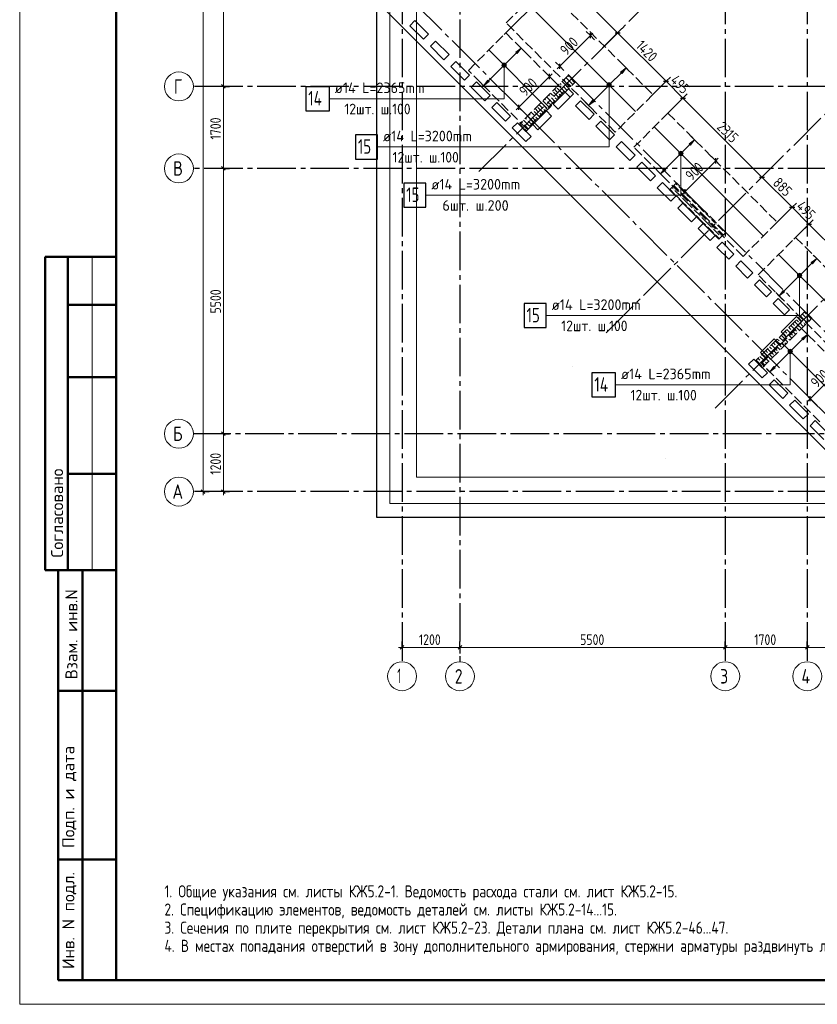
# Model space of a CAD drawing. Header units: millimetres. Extents: x 0 to 43617, y 0 to 59400.
# Tile 1 of 30: x 0 to 16532, y 0 to 20414. Entities that reach past the tile are written whole.
import ezdxf

# ---------------------------------------------------------------- set-up
doc = ezdxf.new("R2010")
doc.units = ezdxf.units.MM
doc.linetypes.add('______2', pattern=[270, 200, -70])
doc.linetypes.add('______5', pattern=[1100, 800, -100, 100, -100])
for name, color, linetype, lineweight in [('Standard', 7, 'Continuous', 25), ('ДОП Верх по Х', 7, 'Continuous', 25), ('ЖБ Пилон', 180, 'Continuous', 25), ('Оси', 40, '______5', 18), ('Позиционная метка номер позиции', 7, 'Continuous', 13), ('Примечания', 7, 'Continuous', 25)]:
    doc.layers.add(name, color=color, linetype=linetype, lineweight=lineweight)
doc.layers.add('ЖБ Перекрытие верхний уровень', color=7, linetype='Continuous', lineweight=25, true_color=0xe0e0ff)
doc.styles.add('GOST 2.304-81', font='txt')
doc.styles.add('ISOCPEUR', font='txt')

msp = doc.modelspace()

# ---------------------------------------------------------------- hatches: boundary and pattern name
at = {"layer": 'ДОП Верх по Х', "linetype": 'Continuous', "lineweight": 13, "transparency": 33554687}
for points in [[(10308, 19710), (10393, 19823), (10280, 19738)], [(10003, 19479), (10066, 19443), (10013, 19496)], [(10003, 19460), (10049, 19433), (10003, 19479)], [(10003, 19479), (10049, 19433), (10066, 19443)], [(10030, 19433), (10003, 19460), (10013, 19443)], [(10003, 19460), (10030, 19433), (10049, 19433)], [(10013, 19496), (10075, 19460), (10030, 19506)], [(10013, 19496), (10066, 19443), (10075, 19460)], [(10030, 19506), (10075, 19460), (10075, 19479)], [(10030, 19506), (10075, 19479), (10049, 19506)], [(10049, 19506), (10075, 19479), (10066, 19496)], [(12485, 19301), (12570, 19414), (12456, 19329)], [(12180, 19070), (12243, 19034), (12190, 19087)], [(12180, 19051), (12226, 19024), (12180, 19070)], [(12180, 19070), (12226, 19024), (12243, 19034)], [(12207, 19024), (12180, 19051), (12190, 19034)], [(12180, 19051), (12207, 19024), (12226, 19024)], [(12190, 19087), (12252, 19051), (12207, 19097)], [(12190, 19087), (12243, 19034), (12252, 19051)], [(12207, 19097), (12252, 19051), (12252, 19070)], [(12207, 19097), (12252, 19070), (12226, 19097)], [(12226, 19097), (12252, 19070), (12243, 19087)], [(13903, 17812), (13988, 17925), (13875, 17840)], [(13669, 17652), (13732, 17615), (13679, 17668)], [(13669, 17632), (13715, 17606), (13669, 17652)], [(13669, 17652), (13715, 17606), (13732, 17615)], [(13696, 17606), (13669, 17632), (13679, 17615)], [(13669, 17632), (13696, 17606), (13715, 17606)], [(13679, 17668), (13741, 17632), (13696, 17678)], [(13679, 17668), (13732, 17615), (13741, 17632)], [(13696, 17678), (13741, 17632), (13741, 17652)], [(13696, 17678), (13741, 17652), (13715, 17678)], [(13715, 17678), (13741, 17652), (13732, 17668)], [(16435, 15351), (16520, 15464), (16406, 15379)], [(16130, 15120), (16193, 15084), (16140, 15137)], [(16130, 15101), (16176, 15074), (16130, 15120)], [(16130, 15120), (16176, 15074), (16193, 15084)], [(16140, 15137), (16202, 15101), (16156, 15147)], [(16140, 15137), (16193, 15084), (16202, 15101)], [(16156, 15147), (16202, 15101), (16202, 15120)], [(16156, 15147), (16202, 15120), (16176, 15147)], [(16176, 15147), (16202, 15120), (16193, 15137)], [(16156, 15074), (16130, 15101), (16140, 15084)], [(16130, 15101), (16156, 15074), (16176, 15074)], [(16241, 13777), (16326, 13890), (16212, 13806)], [(15936, 13546), (15998, 13510), (15945, 13563)], [(15936, 13527), (15982, 13501), (15936, 13546)], [(15936, 13546), (15982, 13501), (15998, 13510)], [(15962, 13501), (15936, 13527), (15945, 13510)], [(15936, 13527), (15962, 13501), (15982, 13501)], [(15945, 13563), (16008, 13527), (15962, 13573)], [(15945, 13563), (15998, 13510), (16008, 13527)], [(15962, 13573), (16008, 13527), (16008, 13546)], [(15962, 13573), (16008, 13546), (15982, 13573)], [(15982, 13573), (16008, 13546), (15998, 13563)]]:
    msp.add_hatch(color=7, dxfattribs=at).paths.add_polyline_path(points)
for points in [[(9728, 19130), (9615, 19045), (9700, 19158)], [(11905, 18721), (11792, 18636), (11877, 18749)], [(13394, 17303), (13281, 17218), (13366, 17331)], [(15855, 14771), (15742, 14686), (15827, 14799)], [(15661, 13197), (15548, 13113), (15633, 13226)]]:
    msp.add_hatch(color=7, dxfattribs=at).paths.add_polyline_path(points, flags=16)
at = {"layer": 'ЖБ Пилон', "linetype": 'Continuous', "lineweight": 18, "transparency": 33554687}
for points in [[(11394, 19213), (11401, 19220), (11407, 19213), (11401, 19207)], [(11126, 19015), (11127, 19013), (11121, 19007), (11119, 19009)], [(11234, 19053), (11241, 19060), (11247, 19053), (11241, 19047)], [(11314, 19133), (11321, 19140), (11327, 19133), (11321, 19127)], [(10994, 18813), (11001, 18820), (11007, 18813), (11001, 18807)], [(11046, 18935), (11047, 18933), (11041, 18927), (11039, 18929)], [(11074, 18813), (11081, 18820), (11087, 18813), (11081, 18807)], [(11154, 18893), (11161, 18900), (11167, 18893), (11161, 18887)], [(11234, 18973), (11241, 18980), (11247, 18973), (11241, 18967)], [(10726, 18615), (10727, 18613), (10721, 18607), (10719, 18609)], [(10834, 18653), (10841, 18660), (10847, 18653), (10841, 18647)], [(10834, 18573), (10841, 18580), (10847, 18573), (10841, 18567)], [(10914, 18733), (10921, 18740), (10927, 18733), (10921, 18727)], [(10594, 18413), (10601, 18420), (10607, 18413), (10601, 18407)], [(10646, 18535), (10647, 18533), (10641, 18527), (10639, 18529)], [(10674, 18413), (10681, 18420), (10687, 18413), (10681, 18407)], [(10754, 18493), (10761, 18500), (10767, 18493), (10761, 18487)], [(10434, 18253), (10441, 18260), (10447, 18253), (10441, 18247)], [(10434, 18173), (10441, 18180), (10447, 18173), (10441, 18167)], [(10514, 18333), (10521, 18340), (10527, 18333), (10521, 18327)], [(13634, 16973), (13641, 16980), (13647, 16973), (13641, 16967)], [(13554, 16893), (13561, 16900), (13567, 16893), (13561, 16887)], [(13594, 16773), (13601, 16780), (13607, 16773), (13601, 16767)], [(13674, 16853), (13681, 16860), (13687, 16853), (13681, 16847)], [(13714, 16733), (13721, 16740), (13727, 16733), (13721, 16727)], [(13794, 16813), (13801, 16820), (13807, 16813), (13801, 16807)], [(13834, 16533), (13841, 16540), (13847, 16533), (13841, 16527)], [(13914, 16693), (13921, 16700), (13927, 16693), (13921, 16687)], [(13914, 16613), (13921, 16620), (13927, 16613), (13921, 16607)], [(14034, 16573), (14041, 16580), (14047, 16573), (14041, 16567)], [(13954, 16493), (13961, 16500), (13967, 16493), (13961, 16487)], [(13994, 16373), (14001, 16380), (14007, 16373), (14001, 16367)], [(14074, 16453), (14081, 16460), (14087, 16453), (14081, 16447)], [(14114, 16333), (14121, 16340), (14127, 16333), (14121, 16327)], [(14194, 16413), (14201, 16420), (14207, 16413), (14201, 16407)], [(14234, 16133), (14241, 16140), (14247, 16133), (14241, 16127)], [(14314, 16293), (14321, 16300), (14327, 16293), (14321, 16287)], [(14314, 16213), (14321, 16220), (14327, 16213), (14321, 16207)], [(14434, 16173), (14441, 16180), (14447, 16173), (14441, 16167)], [(14354, 16093), (14361, 16100), (14367, 16093), (14361, 16087)], [(14394, 15973), (14401, 15980), (14407, 15973), (14401, 15967)], [(14474, 16053), (14481, 16060), (14487, 16053), (14481, 16047)], [(14514, 15933), (14521, 15940), (14527, 15933), (14521, 15927)], [(14594, 16013), (14601, 16020), (14607, 16013), (14601, 16007)], [(16314, 14293), (16321, 14300), (16327, 14293), (16321, 14287)], [(16154, 14133), (16161, 14140), (16167, 14133), (16161, 14127)], [(16234, 14133), (16241, 14140), (16247, 14133), (16241, 14127)], [(16314, 14213), (16321, 14220), (16327, 14213), (16321, 14207)], [(15914, 13893), (15921, 13900), (15927, 13893), (15921, 13887)], [(15994, 13973), (16001, 13980), (16007, 13973), (16001, 13967)], [(16074, 14053), (16081, 14060), (16087, 14053), (16081, 14047)], [(16114, 13933), (16121, 13940), (16127, 13933), (16121, 13927)], [(16194, 14013), (16201, 14020), (16207, 14013), (16201, 14007)], [(15754, 13733), (15761, 13740), (15767, 13733), (15761, 13727)], [(15834, 13733), (15841, 13740), (15847, 13733), (15841, 13727)], [(15914, 13813), (15921, 13820), (15927, 13813), (15921, 13807)], [(16034, 13853), (16041, 13860), (16047, 13853), (16041, 13847)], [(15514, 13493), (15521, 13500), (15527, 13493), (15521, 13487)], [(15594, 13573), (15601, 13580), (15607, 13573), (15601, 13567)], [(15674, 13653), (15681, 13660), (15687, 13653), (15681, 13647)], [(15714, 13533), (15721, 13540), (15727, 13533), (15721, 13527)], [(15794, 13613), (15801, 13620), (15807, 13613), (15801, 13607)], [(15354, 13333), (15361, 13340), (15367, 13333), (15361, 13327)], [(15434, 13333), (15441, 13340), (15447, 13333), (15441, 13327)], [(15514, 13413), (15521, 13420), (15527, 13413), (15521, 13407)], [(15634, 13453), (15641, 13460), (15647, 13453), (15641, 13447)], [(15394, 13213), (15401, 13220), (15407, 13213), (15401, 13207)]]:
    msp.add_hatch(color=7, dxfattribs=at).paths.add_polyline_path(points, flags=16)
at = {"layer": 'Позиционная метка номер позиции', "linetype": 'Continuous', "lineweight": 13, "transparency": 33554687}
for points in [[(10078, 19492), (10001, 19492), (9994, 19469)], [(10078, 19492), (9994, 19469), (10084, 19469)], [(10084, 19469), (9994, 19469), (10001, 19447)], [(10062, 19508), (10017, 19508), (10001, 19492)], [(10062, 19508), (10001, 19492), (10078, 19492)], [(10084, 19469), (10001, 19447), (10078, 19447)], [(10078, 19447), (10001, 19447), (10017, 19431)], [(10017, 19508), (10062, 19508), (10039, 19514)], [(10078, 19447), (10017, 19431), (10062, 19431)], [(10062, 19431), (10017, 19431), (10039, 19424)], [(12255, 19083), (12177, 19083), (12171, 19060)], [(12255, 19083), (12171, 19060), (12261, 19060)], [(12261, 19060), (12171, 19060), (12177, 19038)], [(12239, 19099), (12194, 19099), (12177, 19083)], [(12239, 19099), (12177, 19083), (12255, 19083)], [(12261, 19060), (12177, 19038), (12255, 19038)], [(12255, 19038), (12177, 19038), (12194, 19022)], [(12194, 19099), (12239, 19099), (12216, 19105)], [(12255, 19038), (12194, 19022), (12239, 19022)], [(12239, 19022), (12194, 19022), (12216, 19015)], [(13744, 17664), (13667, 17664), (13660, 17642)], [(13744, 17664), (13660, 17642), (13750, 17642)], [(13750, 17642), (13660, 17642), (13667, 17619)], [(13728, 17681), (13683, 17681), (13667, 17664)], [(13728, 17681), (13667, 17664), (13744, 17664)], [(13750, 17642), (13667, 17619), (13744, 17619)], [(13744, 17619), (13667, 17619), (13683, 17603)], [(13683, 17681), (13728, 17681), (13705, 17687)], [(13744, 17619), (13683, 17603), (13728, 17603)], [(13728, 17603), (13683, 17603), (13705, 17597)], [(16205, 15133), (16127, 15133), (16121, 15111)], [(16205, 15133), (16121, 15111), (16211, 15111)], [(16211, 15111), (16121, 15111), (16127, 15088)], [(16189, 15149), (16144, 15149), (16127, 15133)], [(16189, 15149), (16127, 15133), (16205, 15133)], [(16211, 15111), (16127, 15088), (16205, 15088)], [(16144, 15149), (16189, 15149), (16166, 15156)], [(16205, 15088), (16127, 15088), (16144, 15072)], [(16205, 15088), (16144, 15072), (16189, 15072)], [(16189, 15072), (16144, 15072), (16166, 15066)], [(16011, 13559), (15933, 13559), (15927, 13537)], [(16011, 13559), (15927, 13537), (16017, 13537)], [(16017, 13537), (15927, 13537), (15933, 13514)], [(15994, 13576), (15949, 13576), (15933, 13559)], [(15994, 13576), (15933, 13559), (16011, 13559)], [(16017, 13537), (15933, 13514), (16011, 13514)], [(16011, 13514), (15933, 13514), (15949, 13498)], [(15949, 13576), (15994, 13576), (15972, 13582)], [(16011, 13514), (15949, 13498), (15994, 13498)], [(15994, 13498), (15949, 13498), (15972, 13492)]]:
    msp.add_hatch(color=7, dxfattribs=at).paths.add_polyline_path(points)

# ---------------------------------------------------------------- linework, layer by layer
at = {"layer": 'Standard', "color": 7, "linetype": 'Continuous', "lineweight": 13, "transparency": 33554687}
for p, q in [((4221, 19030), (4221, 24530)), ((11235, 21298), (12393, 20141)), ((11193, 19448), (11829, 20084)), ((11829, 20084), (11882, 20137)), ((12393, 20141), (13398, 19136)), ((11193, 19448), (11140, 19394)), ((10344, 18599), (10981, 19235)), ((10981, 19235), (11034, 19288)), ((4221, 17330), (4221, 19030)), ((13398, 19136), (13747, 18787)), ((13747, 18787), (15384, 17150)), ((10344, 18599), (10291, 18546)), ((13790, 16850), (14426, 17486)), ((14426, 17486), (14480, 17540)), ((15384, 17150), (16010, 16524)), ((13790, 16850), (13737, 16797)), ((16010, 16524), (16358, 16175)), ((16358, 16175), (17293, 15241)), ((1500, 15500), (1500, 9000)), ((16387, 12556), (17024, 13192)), ((16387, 12556), (16334, 12503)), ((3802, 10630), (3802, 10555)), ((4221, 10630), (4221, 10555)), ((7924, 7400), (7849, 7400)), ((7924, 7400), (9124, 7400)), ((9124, 7400), (14624, 7400)), ((14624, 7400), (16324, 7400)), ((16324, 7400), (21824, 7400))]:
    msp.add_line(p, q, dxfattribs=at)
at = {"layer": 'Standard', "color": 251, "linetype": 'Continuous', "lineweight": -3, "true_color": 0x656565, "transparency": 33554687}
for p, q in [((11235, 21298), (10041, 20104)), ((12393, 20141), (12481, 20229)), ((11829, 20084), (11741, 20172)), ((11829, 20084), (11917, 19996)), ((11829, 20084), (11829, 20084)), ((12393, 20141), (12082, 19831)), ((12393, 20141), (12304, 20052)), ((11193, 19448), (11104, 19536)), ((11193, 19448), (11281, 19359)), ((11193, 19448), (11193, 19448)), ((10981, 19235), (10892, 19324)), ((10981, 19235), (11069, 19147)), ((10981, 19235), (11417, 18799)), ((13398, 19136), (13486, 19224)), ((4221, 19030), (4096, 19030)), ((4221, 19030), (4346, 19030)), ((13398, 19136), (13088, 18825)), ((13398, 19136), (13310, 19047)), ((13747, 18787), (13437, 18476)), ((13747, 18787), (13658, 18698)), ((13747, 18787), (13835, 18875)), ((10344, 18599), (10256, 18687)), ((10344, 18599), (10433, 18511)), ((10344, 18599), (10780, 18163)), ((14426, 17486), (14338, 17575)), ((14426, 17486), (14515, 17398)), ((14426, 17486), (14426, 17486)), ((4221, 17330), (4096, 17330)), ((4221, 17330), (4346, 17330)), ((4221, 17330), (4221, 17330)), ((15384, 17150), (15295, 17061)), ((15384, 17150), (15472, 17238)), ((15384, 17150), (15392, 17158)), ((13790, 16850), (13702, 16938)), ((13790, 16850), (13878, 16762)), ((13790, 16850), (13790, 16850)), ((16010, 16524), (16098, 16612)), ((16010, 16524), (15699, 16214)), ((16010, 16524), (15921, 16436)), ((16358, 16175), (16048, 15865)), ((16358, 16175), (16270, 16087)), ((16358, 16175), (16447, 16264)), ((16387, 12556), (16299, 12644)), ((16387, 12556), (16476, 12467)), ((16387, 12556), (16726, 12217)), ((4221, 11830), (4096, 11830)), ((4221, 11830), (4346, 11830)), ((4221, 11830), (4221, 11830)), ((3802, 10630), (3677, 10630)), ((3802, 10630), (3700, 10630)), ((3802, 10630), (3927, 10630)), ((4221, 10630), (4096, 10630)), ((4221, 10630), (4346, 10630)), ((4221, 10630), (4221, 10630)), ((7924, 7400), (7924, 7525)), ((7924, 7400), (7924, 7275)), ((7924, 7400), (7924, 7400)), ((9124, 7400), (9124, 7525)), ((9124, 7400), (9124, 7275)), ((9124, 7400), (9124, 7400)), ((14624, 7400), (14624, 7525)), ((14624, 7400), (14624, 7275)), ((14624, 7400), (14624, 7400)), ((16324, 7400), (16324, 7525)), ((16324, 7400), (16324, 7275)), ((16324, 7400), (16324, 7400))]:
    msp.add_line(p, q, dxfattribs=at)
at = {"layer": 'Standard', "color": 7, "linetype": 'Continuous', "lineweight": 25, "transparency": 33554687}
for p, q in [((11829, 20031), (11829, 20137)), ((12340, 20141), (12446, 20141)), ((11193, 19394), (11193, 19501)), ((10981, 19182), (10981, 19288)), ((4258, 18993), (4183, 19068)), ((13345, 19136), (13451, 19136)), ((13694, 18787), (13800, 18787)), ((10344, 18546), (10344, 18652)), ((4258, 17293), (4183, 17368)), ((14426, 17433), (14426, 17540)), ((15331, 17150), (15437, 17150)), ((13790, 16797), (13790, 16903)), ((15957, 16524), (16063, 16524)), ((16305, 16175), (16411, 16175)), ((16387, 12503), (16387, 12609)), ((4258, 11793), (4183, 11868)), ((3839, 10593), (3764, 10668)), ((4258, 10593), (4183, 10668)), ((7886, 7363), (7961, 7438)), ((9086, 7363), (9161, 7438)), ((14586, 7363), (14661, 7438)), ((16286, 7363), (16361, 7438))]:
    msp.add_line(p, q, dxfattribs=at)
at = {"layer": 'Standard', "color": 7, "linetype": 'Continuous', "lineweight": 50, "transparency": 33554687}
for p, q in [((2000, 15500), (527, 15500)), ((527, 15500), (527, 9000)), ((527, 15500), (527, 9000)), ((1000, 15500), (1000, 9000)), ((2000, 14500), (1000, 14500)), ((2000, 13000), (1000, 13000)), ((2000, 11000), (1000, 11000)), ((0, 9000), (6, 9000)), ((527, 9000), (2000, 9000)), ((800, 500), (800, 9000)), ((800, 500), (800, 9000)), ((1300, 500), (1300, 9000)), ((800, 6500), (2000, 6500)), ((800, 3000), (2000, 3000)), ((2000, 500), (800, 500))]:
    msp.add_line(p, q, dxfattribs=at)
at = {"layer": 'Standard', "color": 7, "linetype": 'Continuous', "lineweight": 13, "transparency": 33554687}
msp.add_lwpolyline([(0, 0), (42000, 0), (42000, 59400), (0, 59400), (0, 0)], close=True, dxfattribs=at)
for points in [[(42000, 59400), (0, 59400), (0, 0), (42000, 0), (42000, 59400)], [(42000, 59400), (0, 59400), (0, 0), (42000, 0), (42000, 59400)], [(7674, 10380), (33074, 10380), (33074, 57220), (7674, 57220), (7674, 10380)], [(3802, 10630), (3802, 33448), (3802, 33448), (3802, 57120)], [(4221, 11830), (4221, 13840), (4221, 13840), (4221, 17330)], [(4221, 10630), (4221, 10920), (4221, 10920), (4221, 11830)]]:
    msp.add_lwpolyline(points, dxfattribs=at)
at = {"layer": 'Standard', "color": 7, "linetype": 'Continuous', "lineweight": 50, "transparency": 33554687}
msp.add_lwpolyline([(2000, 58900), (41500, 58900), (41500, 500), (2000, 500), (2000, 58900)], close=True, dxfattribs=at)
at = {"layer": 'Standard', "color": 7, "linetype": 'Continuous', "lineweight": 25, "transparency": 33554687}
msp.add_lwpolyline([(7394, 10100), (33074, 10100), (33074, 57220), (7394, 57220), (7394, 10100)], dxfattribs=at)
at = {"layer": 'Standard', "color": 254, "linetype": 'Continuous', "lineweight": 13, "true_color": 0xc4c4ff, "transparency": 33554687}
msp.add_lwpolyline([(8224, 10930), (33143, 10930), (33143, 57289), (8224, 57289), (8224, 10930)], dxfattribs=at)
at = {"layer": 'Standard', "color": 251, "linetype": 'Continuous', "lineweight": -3, "true_color": 0x656565, "transparency": 33554687}
msp.add_lwpolyline([(4221, 19030), (4204, 19030), (4204, 19030), (4204, 19030), (4204, 19030), (4204, 19030), (4204, 19030), (4204, 19030), (4204, 19030), (4204, 19030), (4204, 19030), (4204, 19030), (4204, 19030), (4204, 19030), (4204, 19030), (4204, 19030), (4204, 19030), (4204, 19030), (4204, 19030), (4204, 19030), (4204, 19030), (4204, 19030), (4204, 19030), (3700, 19030)], dxfattribs=at)
at = {"layer": 'ДОП Верх по Х', "color": 7, "linetype": 'Continuous', "lineweight": 18, "transparency": 33554687}
for p, q in [((10512, 20765), (12765, 18512)), ((9728, 19781), (10928, 18580)), ((15411, 15936), (13159, 18189)), ((17988, 13289), (15735, 15542)), ((17004, 12505), (15803, 13706))]:
    msp.add_line(p, q, dxfattribs=at)
at = {"layer": 'ДОП Верх по Х', "color": 251, "linetype": 'Continuous', "lineweight": 13, "true_color": 0x494949, "transparency": 33554687}
for p, q in [((10393, 19823), (10280, 19738)), ((10308, 19710), (10393, 19823)), ((10393, 19823), (10322, 19894)), ((10393, 19823), (10464, 19752)), ((10393, 19823), (10393, 19823)), ((10061, 19491), (10294, 19724)), ((10280, 19738), (10308, 19710)), ((9714, 19144), (10018, 19448)), ((10013, 19496), (10013, 19496)), ((10066, 19443), (10066, 19443)), ((12570, 19414), (12456, 19329)), ((12485, 19301), (12570, 19414)), ((12570, 19414), (12499, 19485)), ((12570, 19414), (12640, 19343)), ((12570, 19414), (12570, 19414)), ((12237, 19082), (12471, 19315)), ((12456, 19329), (12485, 19301)), ((9615, 19045), (9544, 19116)), ((9615, 19045), (9700, 19158)), ((9728, 19130), (9615, 19045)), ((9615, 19045), (9686, 18974)), ((9615, 19045), (9615, 19045)), ((9700, 19158), (9728, 19130)), ((11891, 18735), (12195, 19039)), ((12190, 19087), (12190, 19087)), ((12243, 19034), (12243, 19034)), ((11792, 18636), (11721, 18707)), ((11792, 18636), (11877, 18749)), ((11905, 18721), (11792, 18636)), ((11792, 18636), (11863, 18566)), ((11792, 18636), (11792, 18636)), ((11877, 18749), (11905, 18721)), ((13988, 17925), (13917, 17996)), ((13727, 17663), (13889, 17826)), ((13988, 17925), (13875, 17840)), ((13875, 17840), (13903, 17812)), ((13903, 17812), (13988, 17925)), ((13988, 17925), (14059, 17854)), ((13988, 17925), (13988, 17925)), ((13380, 17317), (13684, 17621)), ((13679, 17668), (13679, 17668)), ((13732, 17615), (13732, 17615)), ((13281, 17218), (13210, 17288)), ((13281, 17218), (13366, 17331)), ((13394, 17303), (13281, 17218)), ((13281, 17218), (13352, 17147)), ((13281, 17218), (13281, 17218)), ((13366, 17331), (13394, 17303)), ((16520, 15464), (16449, 15535)), ((16187, 15132), (16421, 15365)), ((16520, 15464), (16406, 15379)), ((16406, 15379), (16435, 15351)), ((16435, 15351), (16520, 15464)), ((16520, 15464), (16590, 15393)), ((16520, 15464), (16520, 15464)), ((16140, 15137), (16140, 15137)), ((15841, 14785), (16145, 15089)), ((16193, 15084), (16193, 15084)), ((15742, 14686), (15671, 14757)), ((15742, 14686), (15827, 14799)), ((15855, 14771), (15742, 14686)), ((15827, 14799), (15855, 14771)), ((15742, 14686), (15812, 14616)), ((15742, 14686), (15742, 14686)), ((16326, 13890), (16212, 13806)), ((16241, 13777), (16326, 13890)), ((16326, 13890), (16255, 13961)), ((16326, 13890), (16396, 13820)), ((16326, 13890), (16326, 13890)), ((15993, 13558), (16227, 13791)), ((16212, 13806), (16241, 13777)), ((15647, 13212), (15951, 13516)), ((15945, 13563), (15945, 13563)), ((15998, 13510), (15998, 13510)), ((15548, 13113), (15477, 13183)), ((15548, 13113), (15633, 13226)), ((15661, 13197), (15548, 13113)), ((15548, 13113), (15618, 13042)), ((15548, 13113), (15548, 13113)), ((15633, 13226), (15661, 13197))]:
    msp.add_line(p, q, dxfattribs=at)
at = {"layer": 'ДОП Верх по Х', "color": 7, "linetype": 'Continuous', "lineweight": 13, "transparency": 33554687}
for p, q in [((6511, 18775), (8619, 18775)), ((7511, 17775), (9619, 17775)), ((8511, 16775), (10619, 16775)), ((11007, 14279), (13115, 14279)), ((12443, 12842), (14551, 12842))]:
    msp.add_line(p, q, dxfattribs=at)
at = {"layer": 'ДОП Верх по Х', "color": 7, "linetype": 'Continuous', "lineweight": 25, "transparency": 33554687}
for points in [[(5929, 18525), (6419, 18525), (6419, 19025), (5929, 19025), (5929, 18525)], [(6959, 17525), (7419, 17525), (7419, 18025), (6959, 18025), (6959, 17525)], [(7959, 16525), (8419, 16525), (8419, 17025), (7959, 17025), (7959, 16525)], [(10455, 14029), (10915, 14029), (10915, 14529), (10455, 14529), (10455, 14029)], [(11861, 12592), (12351, 12592), (12351, 13092), (11861, 13092), (11861, 12592)]]:
    msp.add_lwpolyline(points, dxfattribs=at)
at = {"layer": 'ДОП Верх по Х', "color": 251, "linetype": 'Continuous', "lineweight": 13, "true_color": 0x494949, "transparency": 33554687}
for centre in [(10039, 19469), (12216, 19060), (13705, 17642), (16166, 15111), (15972, 13537)]:
    msp.add_circle(centre, 37.5, dxfattribs=at)
at = {"layer": 'ЖБ Перекрытие верхний уровень', "color": 7, "linetype": 'Continuous', "lineweight": 18, "transparency": 33554687}
for p, q in [((7394, 20800), (10527, 17667)), ((8087, 20290), (8193, 20396)), ((8370, 20007), (8087, 20290)), ((8193, 20396), (8476, 20113)), ((8476, 20113), (8370, 20007)), ((8512, 19866), (8618, 19972)), ((8794, 19583), (8512, 19866)), ((8618, 19972), (8900, 19689)), ((8900, 19689), (8794, 19583)), ((8936, 19442), (9042, 19548)), ((9219, 19159), (8936, 19442)), ((9042, 19548), (9325, 19265)), ((9325, 19265), (9219, 19159)), ((9360, 19017), (9466, 19123)), ((9643, 18734), (9360, 19017)), ((9466, 19123), (9749, 18841)), ((9749, 18841), (9643, 18734)), ((11057, 18664), (11375, 18982)), ((11481, 18876), (11163, 18558)), ((11375, 18982), (11481, 18876)), ((9784, 18593), (9890, 18699)), ((10067, 18310), (9784, 18593)), ((9890, 18699), (10173, 18416)), ((11163, 18558), (11057, 18664)), ((11517, 18628), (11623, 18734)), ((11800, 18346), (11517, 18628)), ((11623, 18734), (11906, 18452)), ((10173, 18416), (10067, 18310)), ((10633, 18240), (10916, 18522)), ((11022, 18416), (10739, 18133)), ((10916, 18522), (11022, 18416)), ((11906, 18452), (11800, 18346)), ((10209, 18169), (10315, 18275)), ((10491, 17886), (10209, 18169)), ((10315, 18275), (10598, 17992)), ((10739, 18133), (10633, 18240)), ((11941, 18204), (12047, 18310)), ((12224, 17921), (11941, 18204)), ((12047, 18310), (12330, 18027)), ((10598, 17992), (10491, 17886)), ((12330, 18027), (12224, 17921)), ((12365, 17780), (12471, 17886)), ((12648, 17497), (12365, 17780)), ((12471, 17886), (12754, 17603)), ((10527, 17667), (15264, 12929)), ((12754, 17603), (12648, 17497)), ((12790, 17356), (12896, 17462)), ((13072, 17073), (12790, 17356)), ((12896, 17462), (13178, 17179)), ((13178, 17179), (13072, 17073)), ((13214, 16931), (13320, 17037)), ((13320, 17037), (13603, 16755)), ((13497, 16649), (13214, 16931)), ((13603, 16755), (13497, 16649)), ((13638, 16507), (13744, 16613)), ((13744, 16613), (14027, 16330)), ((13921, 16224), (13638, 16507)), ((14027, 16330), (13921, 16224)), ((14062, 16083), (14168, 16189)), ((14168, 16189), (14416, 15941)), ((14310, 15835), (14062, 16083)), ((14416, 15941), (14310, 15835)), ((14451, 15694), (14557, 15800)), ((14557, 15800), (14805, 15553)), ((14699, 15446), (14451, 15694)), ((14805, 15553), (14699, 15446)), ((14840, 15305), (14946, 15411)), ((14946, 15411), (15194, 15164)), ((15088, 15058), (14840, 15305)), ((15194, 15164), (15088, 15058)), ((15229, 14916), (15335, 15022)), ((15477, 14669), (15229, 14916)), ((15335, 15022), (15583, 14775)), ((15583, 14775), (15477, 14669)), ((15618, 14527), (15724, 14633)), ((15851, 14294), (15618, 14527)), ((15724, 14633), (15957, 14400)), ((15957, 14400), (15851, 14294)), ((15781, 13940), (16099, 14259)), ((16205, 14152), (15887, 13834)), ((16099, 14259), (16205, 14152)), ((15887, 13834), (15781, 13940)), ((15356, 13516), (15639, 13799)), ((15745, 13693), (15462, 13410)), ((15639, 13799), (15745, 13693)), ((15462, 13410), (15356, 13516)), ((15109, 13269), (15215, 13375)), ((15215, 13375), (15498, 13092)), ((15392, 12986), (15109, 13269)), ((15498, 13092), (15392, 12986)), ((15264, 12929), (18094, 10100)), ((15533, 12844), (15639, 12950)), ((15639, 12950), (15922, 12668)), ((15816, 12561), (15533, 12844)), ((15922, 12668), (15816, 12561)), ((15957, 12420), (16063, 12526)), ((16063, 12526), (16346, 12243)), ((16240, 12137), (15957, 12420)), ((16346, 12243), (16240, 12137)), ((16382, 11996), (16488, 12102)), ((16488, 12102), (16771, 11819)), ((16664, 11713), (16382, 11996))]:
    msp.add_line(p, q, dxfattribs=at)
at = {"layer": 'ЖБ Пилон', "color": 253, "linetype": '______2', "lineweight": 13, "true_color": 0xa0a0a0, "transparency": 33554687}
for p, q in [((11375, 19265), (10350, 18240)), ((11517, 19123), (11375, 19265)), ((10491, 18098), (11517, 19123)), ((10350, 18240), (10491, 18098)), ((13610, 17030), (13469, 16889)), ((14635, 16005), (13610, 17030)), ((13469, 16889), (14494, 15863)), ((14494, 15863), (14635, 16005)), ((16276, 14365), (15250, 13339)), ((16417, 14223), (16276, 14365)), ((15392, 13198), (16417, 14223)), ((15250, 13339), (15392, 13198))]:
    msp.add_line(p, q, dxfattribs=at)
at = {"layer": 'ЖБ Пилон', "color": 9, "linetype": 'Continuous', "lineweight": 18, "true_color": 0xc7c7c7, "transparency": 33554687}
for p, q in [((11421, 19113), (11322, 19212)), ((11362, 19252), (11381, 19233)), ((11421, 19193), (11501, 19113)), ((11141, 18993), (11261, 18873)), ((11181, 19033), (11162, 19052)), ((11221, 18993), (11181, 19033)), ((11202, 19092), (11221, 19073)), ((11341, 19033), (11242, 19132)), ((11261, 19033), (11341, 18953)), ((11282, 19172), (11301, 19153)), ((11341, 19113), (11421, 19033)), ((11341, 19033), (11384, 18990)), ((11421, 19113), (11464, 19070)), ((11421, 19033), (11424, 19030)), ((11021, 18713), (10922, 18812)), ((10962, 18852), (10981, 18833)), ((11021, 18873), (11002, 18892)), ((11061, 18833), (11021, 18873)), ((11021, 18793), (11101, 18713)), ((11061, 18913), (11181, 18793)), ((11082, 18972), (11141, 18913)), ((11101, 18793), (11144, 18750)), ((11181, 18873), (11224, 18830)), ((11261, 18953), (11304, 18910)), ((10741, 18593), (10861, 18473)), ((10781, 18633), (10762, 18652)), ((10821, 18593), (10781, 18633)), ((10802, 18692), (10821, 18673)), ((10941, 18633), (10842, 18732)), ((10861, 18633), (10941, 18553)), ((10882, 18772), (10901, 18753)), ((10941, 18713), (11021, 18633)), ((10941, 18633), (10984, 18590)), ((11021, 18713), (11064, 18670)), ((11021, 18633), (11024, 18630)), ((10621, 18313), (10522, 18412)), ((10562, 18452), (10581, 18433)), ((10621, 18473), (10602, 18492)), ((10661, 18433), (10621, 18473)), ((10621, 18393), (10701, 18313)), ((10661, 18513), (10781, 18393)), ((10682, 18572), (10741, 18513)), ((10701, 18393), (10744, 18350)), ((10781, 18473), (10824, 18430)), ((10861, 18553), (10904, 18510)), ((10381, 18233), (10362, 18252)), ((10421, 18193), (10381, 18233)), ((10402, 18292), (10421, 18273)), ((10541, 18233), (10442, 18332)), ((10461, 18233), (10541, 18153)), ((10482, 18372), (10501, 18353)), ((10541, 18313), (10621, 18233)), ((10541, 18233), (10584, 18190)), ((10621, 18313), (10664, 18270)), ((10621, 18233), (10624, 18230)), ((10461, 18153), (10504, 18110)), ((13557, 16977), (13661, 16873)), ((13621, 16993), (13597, 17017)), ((13661, 16953), (13781, 16833)), ((13477, 16897), (13581, 16793)), ((13517, 16937), (13541, 16913)), ((13581, 16873), (13701, 16753)), ((13741, 16633), (13621, 16753)), ((13821, 16713), (13701, 16833)), ((13821, 16793), (13901, 16713)), ((13741, 16713), (13821, 16633)), ((13741, 16633), (13821, 16553)), ((13821, 16713), (13901, 16633)), ((13821, 16633), (13941, 16513)), ((13981, 16633), (13941, 16673)), ((13941, 16593), (14061, 16473)), ((14021, 16593), (13981, 16633)), ((14061, 16553), (14181, 16433)), ((13861, 16513), (13981, 16393)), ((13981, 16473), (14101, 16353)), ((14141, 16233), (14021, 16353)), ((14221, 16313), (14101, 16433)), ((14221, 16393), (14301, 16313)), ((14141, 16313), (14221, 16233)), ((14141, 16233), (14221, 16153)), ((14221, 16313), (14301, 16233)), ((14221, 16233), (14341, 16113)), ((14381, 16233), (14341, 16273)), ((14341, 16193), (14461, 16073)), ((14421, 16193), (14381, 16233)), ((14461, 16153), (14581, 16033)), ((14261, 16113), (14381, 15993)), ((14381, 16073), (14501, 15953)), ((14502, 15872), (14421, 15953)), ((14582, 15952), (14501, 16033)), ((14621, 15993), (14622, 15992)), ((14541, 15913), (14542, 15912)), ((16223, 14312), (16301, 14233)), ((16263, 14352), (16301, 14313)), ((16023, 14112), (16061, 14073)), ((16063, 14152), (16181, 14033)), ((16103, 14192), (16141, 14153)), ((16143, 14232), (16221, 14153)), ((16221, 14073), (16181, 14113)), ((16183, 14272), (16221, 14233)), ((16221, 14233), (16324, 14130)), ((16261, 14113), (16284, 14090)), ((16381, 14233), (16341, 14273)), ((16341, 14193), (16364, 14170)), ((16404, 14210), (16381, 14233)), ((15823, 13912), (15901, 13833)), ((15863, 13952), (15901, 13913)), ((15903, 13992), (16021, 13873)), ((15943, 14032), (15981, 13993)), ((15983, 14072), (16101, 13953)), ((16084, 13890), (16021, 13953)), ((16164, 13970), (16101, 14033)), ((16244, 14050), (16221, 14073)), ((15623, 13712), (15661, 13673)), ((15663, 13752), (15781, 13633)), ((15703, 13792), (15741, 13753)), ((15743, 13832), (15821, 13753)), ((15821, 13673), (15781, 13713)), ((15783, 13872), (15821, 13833)), ((15821, 13833), (15924, 13730)), ((15861, 13713), (15884, 13690)), ((15981, 13833), (15941, 13873)), ((15941, 13793), (15964, 13770)), ((16004, 13810), (15981, 13833)), ((15423, 13512), (15501, 13433)), ((15463, 13552), (15501, 13513)), ((15503, 13592), (15621, 13473)), ((15543, 13632), (15581, 13593)), ((15583, 13672), (15701, 13553)), ((15684, 13490), (15621, 13553)), ((15764, 13570), (15701, 13633)), ((15844, 13650), (15821, 13673)), ((15263, 13352), (15381, 13233)), ((15303, 13392), (15341, 13353)), ((15343, 13432), (15421, 13353)), ((15421, 13273), (15381, 13313)), ((15383, 13472), (15421, 13433)), ((15421, 13433), (15524, 13330)), ((15444, 13250), (15421, 13273)), ((15461, 13313), (15484, 13290)), ((15581, 13433), (15541, 13473)), ((15541, 13393), (15564, 13370)), ((15604, 13410), (15581, 13433))]:
    msp.add_line(p, q, dxfattribs=at)
at = {"layer": 'Оси', "color": 8, "linetype": '______5', "lineweight": -3, "transparency": 33554687}
for p, q in [((9124, 57820), (9124, 7100)), ((7924, 57420), (7924, 7100)), ((14624, 57420), (14624, 7100)), ((16324, 57420), (16324, 7100)), ((9516, 17264), (28172, 35920)), ((12153, 13919), (31163, 32929)), ((14416, 12363), (33072, 31020)), ((17305, 11638), (7992, 20951)), ((18154, 12486), (11320, 19320)), ((33224, 19030), (3600, 19030)), ((33224, 17330), (3600, 17330)), ((9516, 17264), (9516, 17264)), ((9516, 17264), (9516, 17264)), ((11467, 13233), (11467, 13233)), ((11467, 13233), (11467, 13233)), ((34074, 11830), (3600, 11830)), ((13376, 11324), (13376, 11324)), ((13376, 11324), (13376, 11324)), ((33224, 10630), (3600, 10630))]:
    msp.add_line(p, q, dxfattribs=at)
at = {"layer": 'Оси', "color": 7, "linetype": 'Continuous', "lineweight": 13, "transparency": 33554687}
for centre in [(3300, 19030), (3300, 17330), (3300, 11830), (3300, 10630), (7924, 6800), (9124, 6800), (14624, 6800), (16324, 6800)]:
    msp.add_circle(centre, 300, dxfattribs=at)
at = {"layer": 'Позиционная метка номер позиции', "color": 7, "linetype": 'Continuous', "lineweight": 13, "transparency": 33554687}
for p, q in [((9994, 19469), (9994, 19469)), ((10039, 19514), (10039, 19514)), ((10039, 19424), (10039, 19424)), ((10084, 19469), (10084, 19469)), ((12171, 19060), (12171, 19060)), ((12216, 19105), (12216, 19105)), ((12216, 19015), (12216, 19015)), ((12261, 19060), (12261, 19060)), ((13660, 17642), (13660, 17642)), ((13705, 17687), (13705, 17687)), ((13705, 17597), (13705, 17597)), ((13750, 17642), (13750, 17642)), ((16121, 15111), (16121, 15111)), ((16166, 15156), (16166, 15156)), ((16211, 15111), (16211, 15111)), ((16166, 15066), (16166, 15066)), ((15927, 13537), (15927, 13537)), ((15972, 13582), (15972, 13582)), ((15972, 13492), (15972, 13492)), ((16017, 13537), (16017, 13537))]:
    msp.add_line(p, q, dxfattribs=at)
for points in [[(10039, 19469), (10039, 18775), (6419, 18775)], [(12216, 19060), (12216, 17775), (7419, 17775)], [(13705, 17642), (13705, 16775), (8419, 16775)], [(16166, 15111), (16166, 14279), (10915, 14279)], [(15972, 13537), (15972, 12842), (12351, 12842)]]:
    msp.add_lwpolyline(points, dxfattribs=at)
for centre in [(10039, 19469), (12216, 19060), (13705, 17642), (16166, 15111), (15972, 13537)]:
    msp.add_circle(centre, 45, dxfattribs=at)
at = {"layer": 'Примечания', "color": 7, "linetype": '______2', "lineweight": 18, "transparency": 33554687}
for p, q in [((10083, 20346), (10860, 21123)), ((10860, 21123), (13123, 18861)), ((12345, 18083), (10083, 20346)), ((9299, 19362), (10076, 20140)), ((10076, 20140), (11287, 18929)), ((10509, 18151), (9299, 19362)), ((11287, 18929), (10509, 18151)), ((13123, 18861), (12345, 18083)), ((12730, 17770), (13437, 18476)), ((13437, 18476), (15699, 16214)), ((14993, 15507), (12730, 17770)), ((15699, 16214), (14993, 15507)), ((15306, 15122), (16083, 15900)), ((16083, 15900), (18346, 13637)), ((17568, 12860), (15306, 15122)), ((15374, 13286), (16152, 14064)), ((16152, 14064), (17362, 12854)), ((16585, 12076), (15374, 13286))]:
    msp.add_line(p, q, dxfattribs=at)

# ---------------------------------------------------------------- texts
at = {"layer": 'Standard', "color": 7, "linetype": 'Continuous', "lineweight": 25, "transparency": 33554687, "char_height": 220, "attachment_point": 7, "style": 'GOST 2.304-81'}
for s, insert, width, rotation in [('900', (11332, 19657), 531.97, 45), ('1420', (12754, 19851), 625.74, 315), ('900', (10483, 18809), 531.96, 45), ('495', (13470, 19135), 516.39, 315), ('1700', (4170, 17930), 625.73, 90), ('2315', (14435, 18169), 594.6, 315), ('900', (13929, 17060), 531.97, 45), ('885', (15594, 17010), 516.39, 315), ('495', (16081, 16523), 516.39, 315), ('5500', (4171, 14322), 641.48, 90), ('900', (16526, 12766), 531.97, 45), ('1200', (4170, 10980), 625.74, 90)]:
    msp.add_mtext(s, dxfattribs=dict(at, insert=insert, width=width, rotation=rotation))
at = {"layer": 'Standard', "color": 7, "linetype": 'Continuous', "lineweight": 50, "transparency": 33554687, "char_height": 250, "attachment_point": 7, "rotation": 90, "style": 'ISOCPEUR'}
for s, insert, width in [('\\A1;{\\fISOCPEUR|i0|b0;\\H250.000000;\\W1.000000;\\C7;Согласовано}\\P', (900, 9261), 2071.88), ('\\A1;{\\fISOCPEUR|i0|b0;\\H250.000000;\\W1.000000;\\C7;Взам. инв.N}\\P', (1198, 6736), 1909.1), ('\\A1;{\\fISOCPEUR|i0|b0;\\H250.000000;\\W1.000000;\\C7;Подп. и дата}\\P', (1174, 3242), 2197.06), ('\\A1;{\\fISOCPEUR|i0|b0;\\H250.000000;\\W1.000000;\\C7;Инв. N подл.}\\P', (1174, 734), 2021.79)]:
    msp.add_mtext(s, dxfattribs=dict(at, insert=insert, width=width))
at = {"layer": 'Standard', "color": 7, "linetype": 'Continuous', "lineweight": 25, "transparency": 33554687, "char_height": 220, "attachment_point": 7, "style": 'GOST 2.304-81'}
for s, insert, width in [('1200', (8274, 7450), 625.74), ('5500', (11616, 7450), 641.48), ('1700', (15224, 7450), 625.74)]:
    msp.add_mtext(s, dxfattribs=dict(at, insert=insert, width=width))
at = {"layer": 'Standard', "color": 7, "linetype": 'Continuous', "lineweight": 13, "transparency": 33554687, "insert": (3000, 2467), "char_height": 250, "width": 20566.88, "attachment_point": 1, "line_spacing_factor": 0.903614}
msp.add_mtext('\\A1;{\\fGOST 2.304-81|i0|b0;\\H250.000000;\\W1.000000;\\C7;1. Общие указания см. листы КЖ5.2-1. Ведомость расхода стали см. лист КЖ5.2-15.}\\P{\\fGOST 2.304-81|i0|b0;\\H250.000000;\\W1.000000;\\C7;2. Спецификацию элементов, ведомость деталей см. листы КЖ5.2-14...15.}\\P{\\fGOST 2.304-81|i0|b0;\\H250.000000;\\W1.000000;\\C7;3. Сечения по плите перекрытия см. лист КЖ5.2-23. Детали плана см. лист КЖ5.2-46...47.}\\P{\\fGOST 2.304-81|i0|b0;\\H250.000000;\\W1.000000;\\C7;4. В местах попадания отверстий в зону дополнительного армирования, стержни арматуры раздвинуть либо отогнцть по месту.}\\P', dxfattribs=at)
at = {"layer": 'ДОП Верх по Х', "color": 7, "linetype": 'Continuous', "lineweight": 13, "transparency": 33554687, "attachment_point": 7, "style": 'ISOCPEUR'}
for s, insert, char_height, width in [('\\W0.96;ø14 L=2365mm ', (6531, 18892), 220, 2172.62), ('\\W0.76;14', (5979, 18635), 300, 504.55), ('\\W0.93;12шт. ш.100 ', (6729, 18452), 220, 1773.35), ('\\W0.96;ø14 L=3200mm ', (7531, 17892), 220, 2172.62), ('\\W0.75;15', (7009, 17635), 300, 472.28), ('\\W0.93;12шт. ш.100 ', (7729, 17452), 220, 1773.35), ('\\W0.96;ø14 L=3200mm ', (8531, 16892), 220, 2172.62), ('\\W0.75;15', (8009, 16635), 300, 472.28), ('\\W0.97;6шт. ш.200 ', (8762, 16452), 220, 1712.33), ('\\W0.96;ø14 L=3200mm ', (11027, 14396), 220, 2172.6), ('\\W0.75;15', (10505, 14139), 300, 472.27), ('\\W0.93;12шт. ш.100 ', (11225, 13956), 220, 1773.35), ('\\W0.96;ø14 L=2365mm ', (12463, 12960), 220, 2172.6), ('\\W0.76;14', (11911, 12702), 300, 504.55), ('\\W0.93;12шт. ш.100 ', (12661, 12520), 220, 1773.35)]:
    msp.add_mtext(s, dxfattribs=dict(at, insert=insert, char_height=char_height, width=width))
at = {"layer": 'Оси', "color": 7, "linetype": 'Continuous', "lineweight": 25, "transparency": 33554687, "char_height": 300, "attachment_point": 7, "style": 'ISOCPEUR'}
for s, insert, width in [('\\W0.78;Г', (3195, 18880), 326.41), ('\\W0.80;В', (3180, 17180), 359.83), ('\\W0.80;Б', (3180, 11680), 359.83), ('\\W0.82;А', (3165, 10480), 392.65), ('\\W0.56;1', (7824, 6660), 233.32), ('\\W0.78;2', (9019, 6650), 326.41), ('\\W0.78;3', (14519, 6650), 326.41), ('\\W0.80;4', (16204, 6650), 359.83)]:
    msp.add_mtext(s, dxfattribs=dict(at, insert=insert, width=width))

doc.saveas('drawing.dxf')
